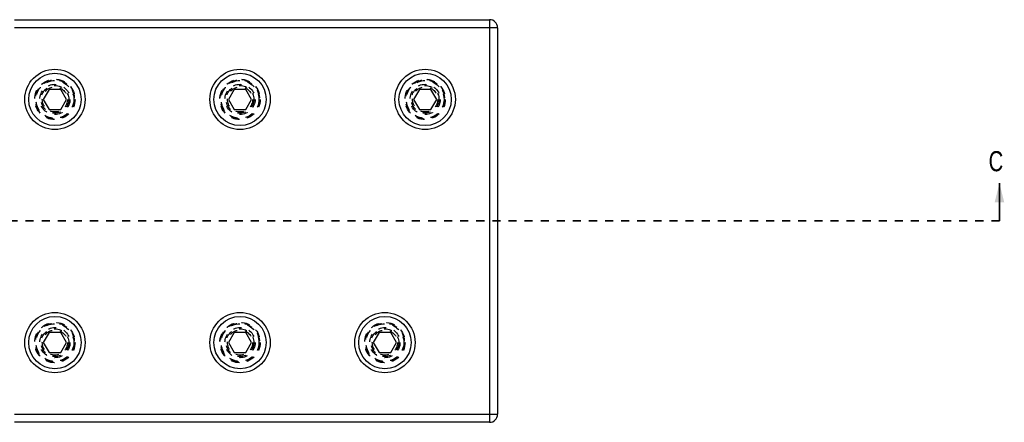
# Model space of a CAD drawing. Header units: inches. Extents: x 1772 to 2706, y -534 to -52.
# Tile 70 of 256: x 1919.19 to 1931.42, y -500.35 to -495.35. Entities that reach past the tile are written whole.
import ezdxf

# ---------------------------------------------------------------- set-up
doc = ezdxf.new("R2010")
doc.units = ezdxf.units.IN
doc.header["$LTSCALE"] = 0.5
doc.header["$MEASUREMENT"] = 0
doc.linetypes.add('HIDDEN', pattern=[0.225, 0.15, -0.075])
doc.linetypes.add('PHANTOM', pattern=[0.25, 0.125, -0.025, 0.025, -0.025, 0.025, -0.025])
doc.layers.add('SID-M-H', color=4, linetype='HIDDEN')
doc.layers.add('SID-M-S', color=105, linetype='Continuous')
doc.styles.add('SLDTEXTSTYLE0', font='TXT', dxfattribs={"width": 0.595745})

msp = doc.modelspace()

# ---------------------------------------------------------------- linework, layer by layer
at = {"color": 7, "linetype": 'Continuous', "lineweight": 35}
msp.add_line((1931.36397, -497.85102), (1931.36397, -497.38102), dxfattribs=at)
at = {"color": 7, "linetype": 'PHANTOM', "lineweight": 35}
msp.add_line((1931.36397, -497.85102), (1866.92985, -497.85102), dxfattribs=at)
at = {"color": 7, "linetype": 'Continuous', "lineweight": 35}
msp.add_solid([(1931.36397, -497.38102), (1931.30397, -497.62102), (1931.42397, -497.62102)], dxfattribs=at)
at = {"layer": 'SID-M-H'}
for centre, radius in [((1919.62841, -496.34102), 0.2505), ((1919.62841, -496.34102), 0.25), ((1919.62841, -496.34102), 0.24219), ((1919.62841, -496.34102), 0.23438), ((1919.62841, -496.34102), 0.1875), ((1919.62841, -496.34102), 0.17188), ((1921.92841, -496.34102), 0.2505), ((1921.92841, -496.34102), 0.25), ((1921.92841, -496.34102), 0.24219), ((1921.92841, -496.34102), 0.23438), ((1921.92841, -496.34102), 0.1875), ((1921.92841, -496.34102), 0.17187), ((1924.22841, -496.34102), 0.2505), ((1924.22841, -496.34102), 0.25), ((1924.22841, -496.34102), 0.24219), ((1924.22841, -496.34102), 0.23438), ((1924.22841, -496.34102), 0.1875), ((1924.22841, -496.34102), 0.17188), ((1919.62841, -496.34102), 0.15625), ((1921.92841, -496.34102), 0.15625), ((1924.22841, -496.34102), 0.15625), ((1919.62841, -499.36102), 0.2505), ((1919.62841, -499.36102), 0.25), ((1919.62841, -499.36102), 0.24219), ((1919.62841, -499.36102), 0.23438), ((1919.62841, -499.36102), 0.1875), ((1919.62841, -499.36102), 0.17187), ((1919.62841, -499.36102), 0.15625), ((1921.92841, -499.36102), 0.2505), ((1921.92841, -499.36102), 0.25), ((1921.92841, -499.36102), 0.24219), ((1921.92841, -499.36102), 0.23438), ((1921.92841, -499.36102), 0.1875), ((1921.92841, -499.36102), 0.17187), ((1921.92841, -499.36102), 0.15625), ((1923.72841, -499.36102), 0.2505), ((1923.72841, -499.36102), 0.25), ((1923.72841, -499.36102), 0.24219), ((1923.72841, -499.36102), 0.23438), ((1923.72841, -499.36102), 0.1875), ((1923.72841, -499.36102), 0.17187), ((1923.72841, -499.36102), 0.15625)]:
    msp.add_circle(centre, radius, dxfattribs=at)
at = {"layer": 'SID-M-S'}
for p, q in [((1919.12841, -495.35102), (1925.02841, -495.35102)), ((1925.02841, -495.35102), (1925.02841, -500.35102)), ((1925.12841, -495.45102), (1919.12841, -495.45102)), ((1925.12841, -495.45102), (1925.12841, -500.25102)), ((1919.55624, -496.21602), (1919.48407, -496.34102)), ((1919.70058, -496.21602), (1919.55624, -496.21602)), ((1919.77274, -496.34102), (1919.70058, -496.21602)), ((1921.85624, -496.21602), (1921.78407, -496.34102)), ((1922.00058, -496.21602), (1921.85624, -496.21602)), ((1922.07274, -496.34102), (1922.00058, -496.21602)), ((1924.15624, -496.21602), (1924.08407, -496.34102)), ((1924.30058, -496.21602), (1924.15624, -496.21602)), ((1924.37274, -496.34102), (1924.30058, -496.21602)), ((1919.48407, -496.34102), (1919.55624, -496.46602)), ((1919.70058, -496.46602), (1919.77274, -496.34102)), ((1921.78407, -496.34102), (1921.85624, -496.46602)), ((1922.00058, -496.46602), (1922.07274, -496.34102)), ((1924.08407, -496.34102), (1924.15624, -496.46602)), ((1924.30058, -496.46602), (1924.37274, -496.34102)), ((1919.55624, -496.46602), (1919.70058, -496.46602)), ((1921.85624, -496.46602), (1922.00058, -496.46602)), ((1924.15624, -496.46602), (1924.30058, -496.46602)), ((1919.55624, -499.23602), (1919.48407, -499.36102)), ((1919.70058, -499.23602), (1919.55624, -499.23602)), ((1919.77274, -499.36102), (1919.70058, -499.23602)), ((1921.85624, -499.23602), (1921.78407, -499.36102)), ((1922.00058, -499.23602), (1921.85624, -499.23602)), ((1922.07274, -499.36102), (1922.00058, -499.23602)), ((1923.65624, -499.23602), (1923.58407, -499.36102)), ((1923.80058, -499.23602), (1923.65624, -499.23602)), ((1923.87274, -499.36102), (1923.80058, -499.23602)), ((1919.48407, -499.36102), (1919.55624, -499.48602)), ((1919.70058, -499.48602), (1919.77274, -499.36102)), ((1921.78407, -499.36102), (1921.85624, -499.48602)), ((1922.00058, -499.48602), (1922.07274, -499.36102)), ((1923.58407, -499.36102), (1923.65624, -499.48602)), ((1923.80058, -499.48602), (1923.87274, -499.36102)), ((1919.55624, -499.48602), (1919.70058, -499.48602)), ((1921.85624, -499.48602), (1922.00058, -499.48602)), ((1923.65624, -499.48602), (1923.80058, -499.48602)), ((1919.12841, -500.25102), (1925.12841, -500.25102)), ((1925.02841, -500.35102), (1919.12841, -500.35102))]:
    msp.add_line(p, q, dxfattribs=at)
for centre, radius in [((1919.62841, -496.34102), 0.375), ((1919.62841, -496.34102), 0.325), ((1921.92841, -496.34102), 0.375), ((1921.92841, -496.34102), 0.325), ((1924.22841, -496.34102), 0.375), ((1924.22841, -496.34102), 0.325), ((1919.62841, -499.36102), 0.375), ((1921.92841, -499.36102), 0.375), ((1923.72841, -499.36102), 0.375), ((1919.62841, -499.36102), 0.325), ((1921.92841, -499.36102), 0.325), ((1923.72841, -499.36102), 0.325)]:
    msp.add_circle(centre, radius, dxfattribs=at)
for centre, start, end in [((1925.02841, -495.45102), 0, 90), ((1925.02841, -500.25102), 270, 0)]:
    msp.add_arc(centre, 0.1, start, end, dxfattribs=at)

# ---------------------------------------------------------------- texts
at = {"color": 7, "style": 'SLDTEXTSTYLE0', "width": 0.75}
msp.add_text('C', height=0.25, dxfattribs=at).set_placement((1931.22922, -497.23329))

doc.saveas('drawing.dxf')
